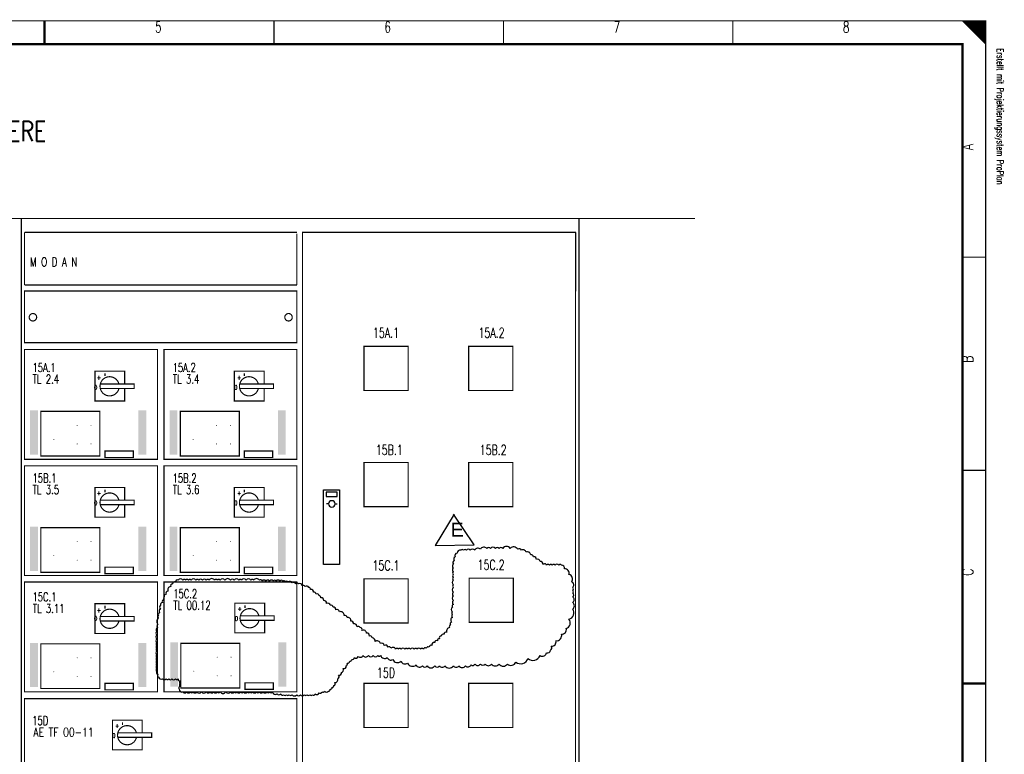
# Model space of a CAD drawing. Header units: centimetres. Extents: x 0 to 491, y -1040 to 69.
# Tile 170 of 181: x 220 to 241, y -27 to -11. Entities that reach past the tile are written whole.
import ezdxf
from ezdxf.enums import TextEntityAlignment as Align

# ---------------------------------------------------------------- set-up
doc = ezdxf.new("R2010")
doc.units = ezdxf.units.CM
doc.header["$MEASUREMENT"] = 0
doc.linetypes.add('GESTRICHELT', pattern=[3.75, 3, -0.75])
doc.layers.get('0').update_dxf_attribs({"color": 9, "linetype": 'CONTINUOUS'})
doc.styles.get("Standard").update_dxf_attribs({"font": 'romans.shx', "bigfont": 'TXT.shx'})

msp = doc.modelspace()

# ---------------------------------------------------------------- linework, layer by layer
at = {"color": 0}
for p, q in [((226.25, -22.39), (226.25, -21.59)), ((226.25, -21.59), (226.6, -21.59)), ((226.6, -21.59), (226.6, -23.19)), ((226.43, -21.64), (226.31, -21.64)), ((226.31, -21.64), (226.31, -21.73)), ((226.31, -21.73), (226.55, -21.73)), ((226.55, -21.64), (226.43, -21.64)), ((226.55, -21.73), (226.55, -21.64)), ((226.37, -21.89), (226.32, -21.89)), ((226.51, -21.89), (226.55, -21.89)), ((226.25, -23.19), (226.25, -22.39)), ((226.6, -23.19), (226.25, -23.19))]:
    msp.add_line(p, q, dxfattribs=at)
at = {"linetype": 'Continuous'}
for p, q in [((229.066, -22.109), (228.652, -22.783)), ((229.496, -22.768), (229.051, -22.109)), ((228.652, -22.783), (229.496, -22.768))]:
    msp.add_line(p, q, dxfattribs=at)
at = {"color": 0, "flags": 128}
for points, const_width in [([(200, -25.75), (200, -11.5), (240.5, -11.5), (240.5, -40), (200, -40), (200, -25.75)], 0.025), ([(240, -11.5), (240.5, -12), (240.475, -11.975), (240.475, -11.5), (240.45, -11.5), (240.45, -11.95), (240.425, -11.925), (240.425, -11.5), (240.4, -11.5), (240.4, -11.9), (240.375, -11.875), (240.375, -11.5), (240.35, -11.5), (240.35, -11.85), (240.325, -11.825)], 0.025), ([(240.15, -11.65), (240.15, -11.5), (240.125, -11.5), (240.125, -11.625), (240.1, -11.6), (240.1, -11.5), (240.075, -11.5), (240.075, -11.575), (240.05, -11.55), (240.05, -11.5), (240.025, -11.5), (240.025, -11.525)], 0.025), ([(240.325, -11.825), (240.325, -11.5), (240.3, -11.5), (240.3, -11.8), (240.275, -11.775), (240.275, -11.5), (240.25, -11.5), (240.25, -11.75), (240.225, -11.725), (240.225, -11.5), (240.2, -11.5), (240.2, -11.7), (240.175, -11.675), (240.175, -11.5), (240.15, -11.5)], 0.025), ([(219.75, -18.25), (219.75, -15.75), (225.75, -15.75)], 0.01), ([(221.974, -19.306), (221.974, -19.036), (221.334, -19.036), (221.334, -19.676), (221.974, -19.676), (221.974, -19.404)], 0.025), ([(224.974, -19.306), (224.974, -19.036), (224.334, -19.036), (224.334, -19.676), (224.974, -19.676), (224.974, -19.404)], 0.025), ([(221.45, -19.31), (222.178, -19.31), (222.178, -19.407), (221.455, -19.407)], 0.025), ([(224.45, -19.31), (225.178, -19.31), (225.178, -19.407), (224.455, -19.407)], 0.025), ([(220.95, -20.2), (220.95, -20.19), (220.95, -20.21), (220.95, -20.2), (220.94, -20.2), (220.96, -20.2)], 0.01), ([(221.25, -20.2), (221.25, -20.19), (221.25, -20.21), (221.25, -20.2), (221.24, -20.2), (221.26, -20.2)], 0.01), ([(223.95, -20.2), (223.95, -20.19), (223.95, -20.21), (223.95, -20.2), (223.94, -20.2), (223.96, -20.2)], 0.01), ([(224.25, -20.2), (224.25, -20.19), (224.25, -20.21), (224.25, -20.2), (224.24, -20.2), (224.26, -20.2)], 0.01), ([(220.45, -20.5), (220.45, -20.49), (220.45, -20.51), (220.45, -20.5), (220.44, -20.5), (220.46, -20.5)], 0.01), ([(223.45, -20.5), (223.45, -20.49), (223.45, -20.51), (223.45, -20.5), (223.44, -20.5), (223.46, -20.5)], 0.01), ([(220.95, -20.6), (220.95, -20.59), (220.95, -20.61), (220.95, -20.6), (220.94, -20.6), (220.96, -20.6)], 0.01), ([(221.25, -20.6), (221.25, -20.59), (221.25, -20.61), (221.25, -20.6), (221.24, -20.6), (221.26, -20.6)], 0.01), ([(223.95, -20.6), (223.95, -20.59), (223.95, -20.61), (223.95, -20.6), (223.94, -20.6), (223.96, -20.6)], 0.01), ([(224.25, -20.6), (224.25, -20.59), (224.25, -20.61), (224.25, -20.6), (224.24, -20.6), (224.26, -20.6)], 0.01), ([(221.974, -21.806), (221.974, -21.536), (221.334, -21.536), (221.334, -22.176), (221.974, -22.176), (221.974, -21.904)], 0.025), ([(224.974, -21.806), (224.974, -21.536), (224.334, -21.536), (224.334, -22.176), (224.974, -22.176), (224.974, -21.904)], 0.025), ([(221.45, -21.81), (222.178, -21.81), (222.178, -21.907), (221.455, -21.907)], 0.025), ([(224.45, -21.81), (225.178, -21.81), (225.178, -21.907), (224.455, -21.907)], 0.025), ([(220.95, -22.7), (220.95, -22.69), (220.95, -22.71), (220.95, -22.7), (220.94, -22.7), (220.96, -22.7)], 0.01), ([(221.25, -22.7), (221.25, -22.69), (221.25, -22.71), (221.25, -22.7), (221.24, -22.7), (221.26, -22.7)], 0.01), ([(223.95, -22.7), (223.95, -22.69), (223.95, -22.71), (223.95, -22.7), (223.94, -22.7), (223.96, -22.7)], 0.01), ([(224.25, -22.7), (224.25, -22.69), (224.25, -22.71), (224.25, -22.7), (224.24, -22.7), (224.26, -22.7)], 0.01), ([(220.45, -23), (220.45, -22.99), (220.45, -23.01), (220.45, -23), (220.44, -23), (220.46, -23)], 0.01), ([(220.95, -23.1), (220.95, -23.09), (220.95, -23.11), (220.95, -23.1), (220.94, -23.1), (220.96, -23.1)], 0.01), ([(221.25, -23.1), (221.25, -23.09), (221.25, -23.11), (221.25, -23.1), (221.24, -23.1), (221.26, -23.1)], 0.01), ([(223.45, -23), (223.45, -22.99), (223.45, -23.01), (223.45, -23), (223.44, -23), (223.46, -23)], 0.01), ([(223.95, -23.1), (223.95, -23.09), (223.95, -23.11), (223.95, -23.1), (223.94, -23.1), (223.96, -23.1)], 0.01), ([(224.25, -23.1), (224.25, -23.09), (224.25, -23.11), (224.25, -23.1), (224.24, -23.1), (224.26, -23.1)], 0.01), ([(221.974, -24.306), (221.974, -24.036), (221.334, -24.036), (221.334, -24.676), (221.974, -24.676), (221.974, -24.404)], 0.025), ([(224.986, -24.294), (224.986, -24.024), (224.346, -24.024), (224.346, -24.664), (224.986, -24.664), (224.986, -24.391)], 0.025), ([(221.45, -24.31), (222.178, -24.31), (222.178, -24.407), (221.455, -24.407)], 0.025), ([(224.463, -24.298), (225.19, -24.298), (225.19, -24.395), (224.468, -24.395)], 0.025), ([(220.95, -25.2), (220.95, -25.19), (220.95, -25.21), (220.95, -25.2), (220.94, -25.2), (220.96, -25.2)], 0.01), ([(221.25, -25.2), (221.25, -25.19), (221.25, -25.21), (221.25, -25.2), (221.24, -25.2), (221.26, -25.2)], 0.01), ([(223.963, -25.188), (223.963, -25.178), (223.963, -25.198), (223.963, -25.188), (223.953, -25.188), (223.973, -25.188)], 0.01), ([(224.263, -25.188), (224.263, -25.178), (224.263, -25.198), (224.263, -25.188), (224.253, -25.188), (224.273, -25.188)], 0.01), ([(220.45, -25.5), (220.45, -25.49), (220.45, -25.51), (220.45, -25.5), (220.44, -25.5), (220.46, -25.5)], 0.01), ([(220.95, -25.6), (220.95, -25.59), (220.95, -25.61), (220.95, -25.6), (220.94, -25.6), (220.96, -25.6)], 0.01), ([(221.25, -25.6), (221.25, -25.59), (221.25, -25.61), (221.25, -25.6), (221.24, -25.6), (221.26, -25.6)], 0.01), ([(223.463, -25.488), (223.463, -25.478), (223.463, -25.498), (223.463, -25.488), (223.453, -25.488), (223.473, -25.488)], 0.01), ([(223.963, -25.588), (223.963, -25.578), (223.963, -25.598), (223.963, -25.588), (223.953, -25.588), (223.973, -25.588)], 0.01), ([(224.263, -25.588), (224.263, -25.578), (224.263, -25.598), (224.263, -25.588), (224.253, -25.588), (224.273, -25.588)], 0.01), ([(222.351, -26.81), (222.351, -26.54), (221.711, -26.54), (221.711, -27.18), (222.351, -27.18), (222.351, -26.907)], 0.025), ([(221.827, -26.814), (222.555, -26.814), (222.555, -26.911), (221.833, -26.911)], 0.025)]:
    msp.add_lwpolyline(points, dxfattribs=dict(at, const_width=const_width))
for points, const_width in [([(200, -11.5), (240.5, -11.5), (240.5, -40), (200, -40)], 0.025), ([(200.5, -12), (240, -12), (240, -39.5), (200.5, -39.5)], 0.05), ([(200.5, -12), (240, -12), (240, -39.5), (200.5, -39.5)], 0.025), ([(225.8, -16.05), (231.675, -16.05), (231.675, -31.05), (225.8, -31.05)], 0.025), ([(219.82, -18.42), (225.68, -18.42), (225.68, -17.31), (219.82, -17.31)], 0.025), ([(219.82, -20.93), (222.68, -20.93), (222.68, -18.57), (219.82, -18.57)], 0.025), ([(222.82, -20.93), (225.68, -20.93), (225.68, -18.57), (222.82, -18.57)], 0.025), ([(227.125, -18.5), (228.075, -18.5), (228.075, -19.45), (227.125, -19.45)], 0.025), ([(229.375, -18.5), (230.325, -18.5), (230.325, -19.45), (229.375, -19.45)], 0.025), ([(220.17, -19.9), (221.44, -19.9), (221.44, -20.86), (220.17, -20.86)], 0.025), ([(223.17, -19.9), (224.44, -19.9), (224.44, -20.86), (223.17, -20.86)], 0.025), ([(221.55, -20.89), (222.16, -20.89), (222.16, -20.75), (221.55, -20.75)], 0.025), ([(224.55, -20.89), (225.16, -20.89), (225.16, -20.75), (224.55, -20.75)], 0.025), ([(219.82, -23.43), (222.68, -23.43), (222.68, -21.07), (219.82, -21.07)], 0.025), ([(222.82, -23.43), (225.68, -23.43), (225.68, -21.07), (222.82, -21.07)], 0.025), ([(227.125, -21), (228.075, -21), (228.075, -21.95), (227.125, -21.95)], 0.025), ([(229.375, -21), (230.325, -21), (230.325, -21.95), (229.375, -21.95)], 0.025), ([(220.17, -22.4), (221.44, -22.4), (221.44, -23.36), (220.17, -23.36)], 0.025), ([(223.17, -22.4), (224.44, -22.4), (224.44, -23.36), (223.17, -23.36)], 0.025), ([(221.55, -23.39), (222.16, -23.39), (222.16, -23.25), (221.55, -23.25)], 0.025), ([(224.55, -23.39), (225.16, -23.39), (225.16, -23.25), (224.55, -23.25)], 0.025), ([(227.125, -23.5), (228.075, -23.5), (228.075, -24.45), (227.125, -24.45)], 0.025), ([(229.387, -23.487), (230.337, -23.487), (230.337, -24.437), (229.387, -24.437)], 0.025), ([(219.82, -25.93), (222.68, -25.93), (222.68, -23.57), (219.82, -23.57)], 0.025), ([(222.82, -23.57), (225.68, -23.57), (225.68, -25.93), (222.82, -25.93)], 0.025), ([(220.17, -24.9), (221.44, -24.9), (221.44, -25.86), (220.17, -25.86)], 0.025), ([(223.183, -24.888), (224.453, -24.888), (224.453, -25.848), (223.183, -25.848)], 0.025), ([(221.55, -25.89), (222.16, -25.89), (222.16, -25.75), (221.55, -25.75)], 0.025), ([(224.563, -25.878), (225.173, -25.878), (225.173, -25.738), (224.563, -25.738)], 0.025), ([(227.125, -25.75), (228.075, -25.75), (228.075, -26.7), (227.125, -26.7)], 0.025), ([(219.82, -26.08), (225.68, -26.08), (225.68, -28.44), (219.82, -28.44)], 0.025)]:
    msp.add_lwpolyline(points, close=True, dxfattribs=dict(at, const_width=const_width))
at = {"color": 0}
for points, const_width in [([(220.25, -12), (220.25, -11.5)], 0.05), ([(220.25, -11.5), (220.25, -12)], 0.025), ([(225.188, -11.5), (225.188, -12)], 0.025), ([(230.125, -11.5), (230.125, -12)], 0.025), ([(235.062, -11.5), (235.062, -12)], 0.025), ([(217.75, -15.75), (219.75, -15.75)], 0.025), ([(219.75, -15.75), (219.75, -32.75)], 0.025), ([(219.75, -32.75), (219.75, -15.75)], 0.025), ([(219.75, -15.75), (223.75, -15.75)], 0.025), ([(223.75, -15.75), (225.75, -15.75)], 0.025), ([(225.75, -15.75), (227.75, -15.75)], 0.025), ([(225.75, -15.75), (228.25, -15.75)], 0.01), ([(227.75, -15.75), (229.75, -15.75)], 0.025), ([(229.75, -15.75), (231.75, -15.75)], 0.025), ([(231.75, -15.75), (231.75, -32.75)], 0.025), ([(219.82, -16.05), (219.82, -17.18)], 0.025), ([(219.82, -16.05), (223.68, -16.05)], 0.025), ([(223.68, -16.05), (225.68, -16.05)], 0.025), ([(225.68, -16.075), (225.68, -17.18)], 0.025), ([(231.68, -16.05), (231.68, -17.32)], 0.025), ([(240.5, -16.583), (240, -16.583)], 0.025), ([(219.82, -17.18), (223.68, -17.18)], 0.025), ([(223.68, -17.18), (225.68, -17.18)], 0.025), ([(221.55, -19.08), (221.55, -19.14)], 0.025), ([(224.55, -19.08), (224.55, -19.14)], 0.025), ([(240.5, -21.167), (240, -21.167)], 0.025), ([(221.55, -21.58), (221.55, -21.64)], 0.025), ([(224.55, -21.58), (224.55, -21.64)], 0.025), ([(221.55, -24.08), (221.55, -24.14)], 0.025), ([(224.563, -24.068), (224.563, -24.128)], 0.025), ([(240, -25.75), (240.5, -25.75)], 0.05), ([(240.5, -25.75), (240, -25.75)], 0.025), ([(221.928, -26.584), (221.928, -26.644)], 0.025)]:
    msp.add_lwpolyline(points, dxfattribs=dict(at, const_width=const_width))
at = {"color": 0, "linetype": 'GESTRICHELT', "const_width": 0.025}
msp.add_lwpolyline([(231.75, -15.75), (234.25, -15.75)], dxfattribs=at)
at = {"color": 0, "const_width": 0.025, "flags": 128}
for points in [[(220.08, -17.875, 1), (219.92, -17.875, 1)], [(225.58, -17.875, 1), (225.42, -17.875, 1)]]:
    msp.add_lwpolyline(points, format="xyb", close=True, dxfattribs=at)
for points in [[(221.85, -19.31, 1), (221.45, -19.41, 0.780776), (221.85, -19.41)], [(224.85, -19.31, 1), (224.45, -19.41, 0.780776), (224.85, -19.41)], [(221.85, -21.81, 1), (221.45, -21.91, 0.780776), (221.85, -21.91)], [(224.85, -21.81, 1), (224.45, -21.91, 0.780776), (224.85, -21.91)], [(221.85, -24.31, 1), (221.45, -24.41, 0.780776), (221.85, -24.41)], [(224.863, -24.298, 1), (224.463, -24.398, 0.780776), (224.863, -24.398)], [(222.227, -26.814, 1), (221.827, -26.914, 0.780776), (222.227, -26.914)]]:
    msp.add_lwpolyline(points, format="xyb", dxfattribs=at)
at = {"linetype": 'Continuous'}
msp.add_lwpolyline([(230.973, -23.187, 0.520567), (230.913, -23.127, 0.520567), (230.833, -23.087, 0.520567), (230.773, -23.027, 0.520567), (230.712, -22.987, 0.520567), (230.612, -22.927, 0.520567), (230.512, -22.886, 0.520567), (230.431, -22.866, 0.520567), (230.271, -22.846, 0.520567), (230.11, -22.846, 0.520567), (230.03, -22.846, 0.520567), (229.95, -22.846, 0.520567), (229.849, -22.846, 0.520567), (229.769, -22.846, 0.520567), (229.629, -22.866, 0.520567), (229.508, -22.886, 0.520567), (229.408, -22.886, 0.520567), (229.328, -22.886, 0.520567), (229.267, -22.886, 0.520567), (229.207, -22.886, 0.520567), (229.127, -22.947, 0.520567), (229.087, -23.027, 0.520567), (229.067, -23.107, 0.520567), (229.047, -23.187, 0.520567), (229.047, -23.267, 0.520567), (229.047, -23.348, 0.520567), (229.047, -23.408, 0.520567), (229.047, -23.468, 0.520567), (229.047, -23.528, 0.520567), (229.047, -23.628, 0.520567), (229.047, -23.689, 0.520567), (229.047, -23.789, 0.520567), (229.047, -23.869, 0.520567), (229.047, -23.969, 0.520567), (229.047, -24.05, 0.520567), (229.027, -24.11, 0.520567), (229.027, -24.21, 0.520567), (229.027, -24.27, 0.520567), (229.027, -24.33, 0.520567), (229.006, -24.431, 0.520567), (228.986, -24.491, 0.520567), (228.966, -24.551, 0.520567), (228.906, -24.651, 0.520567), (228.846, -24.691, 0.520567), (228.786, -24.731, 0.520567), (228.746, -24.792, 0.520567), (228.705, -24.832, 0.520567), (228.645, -24.872, 0.520567), (228.585, -24.932, 0.520567), (228.525, -24.972, 0.520567), (228.465, -24.992, 0.520567), (228.404, -25.012, 0.520567), (228.344, -25.012, 0.520567), (228.264, -25.012, 0.520567), (228.204, -25.012, 0.520567), (228.123, -25.012, 0.520567), (228.063, -25.012, 0.520567), (228.003, -25.012, 0.520567), (227.923, -25.012, 0.520567), (227.862, -25.012, 0.520567), (227.802, -25.012, 0.520567), (227.702, -24.992, 0.520567), (227.642, -24.972, 0.520567), (227.561, -24.932, 0.520567), (227.481, -24.892, 0.520567), (227.361, -24.852, 0.520567), (227.301, -24.771, 0.520567), (227.24, -24.731, 0.520567), (227.18, -24.671, 0.520567), (227.08, -24.611, 0.520567), (227.04, -24.551, 0.520567), (226.979, -24.531, 0.520567), (226.899, -24.471, 0.520567), (226.839, -24.411, 0.520567), (226.759, -24.33, 0.520567), (226.698, -24.29, 0.520567), (226.598, -24.21, 0.520567), (226.518, -24.17, 0.520567), (226.458, -24.11, 0.520567), (226.397, -24.07, 0.520567), (226.317, -24.03, 0.520567), (226.257, -23.969, 0.520567), (226.197, -23.909, 0.520567), (226.157, -23.869, 0.520567), (226.096, -23.829, 0.520567), (226.036, -23.789, 0.520567), (225.976, -23.729, 0.520567), (225.936, -23.689, 0.520567), (225.856, -23.669, 0.520567), (225.795, -23.648, 0.520567), (225.715, -23.608, 0.520567), (225.655, -23.608, 0.520567), (225.575, -23.588, 0.520567), (225.494, -23.568, 0.520567), (225.434, -23.568, 0.520567), (225.374, -23.548, 0.520567), (225.314, -23.548, 0.520567), (225.233, -23.548, 0.520567), (225.173, -23.548, 0.520567), (225.093, -23.548, 0.520567), (225.013, -23.548, 0.520567), (224.932, -23.548, 0.520567), (224.872, -23.528, 0.520567), (224.752, -23.528, 0.520567), (224.692, -23.528, 0.520567), (224.591, -23.528, 0.520567), (224.491, -23.528, 0.520567), (224.431, -23.528, 0.520567), (224.33, -23.528, 0.520567), (224.25, -23.528, 0.520567), (224.13, -23.528, 0.520567), (224.029, -23.528, 0.520567), (223.969, -23.528, 0.520567), (223.909, -23.528, 0.520567), (223.788, -23.528, 0.520567), (223.728, -23.528, 0.520567), (223.648, -23.528, 0.520567), (223.568, -23.528, 0.520567), (223.507, -23.528, 0.520567), (223.407, -23.528, 0.520567), (223.347, -23.528, 0.520567), (223.287, -23.528, 0.520567), (223.227, -23.528, 0.520567), (223.126, -23.528, 0.520567), (223.066, -23.568, 0.520567), (223.006, -23.608, 0.520567), (222.966, -23.669, 0.520567), (222.905, -23.769, 0.520567), (222.865, -23.829, 0.520567), (222.825, -23.889, 0.520567), (222.825, -23.949, 0.520567), (222.785, -24.009, 0.520567), (222.745, -24.07, 0.520567), (222.745, -24.15, 0.520567), (222.725, -24.23, 0.520567), (222.705, -24.29, 0.520567), (222.705, -24.35, 0.520567), (222.685, -24.471, 0.520567), (222.685, -24.551, 0.520567), (222.665, -24.631, 0.520567), (222.665, -24.711, 0.520567), (222.665, -24.792, 0.520567), (222.665, -24.872, 0.520567), (222.665, -24.932, 0.520567), (222.665, -24.992, 0.520567), (222.665, -25.052, 0.520567), (222.665, -25.132, 0.520567), (222.665, -25.193, 0.520567), (222.665, -25.253, 0.520567), (222.665, -25.313, 0.520567), (222.665, -25.373, 0.520567), (222.665, -25.433, 0.520567), (222.665, -25.493, 0.520567), (222.685, -25.554, 0.520567), (222.705, -25.614, 0.520567), (222.785, -25.654, 0.520567), (222.865, -25.654, 0.520567), (222.925, -25.654, 0.520567), (222.986, -25.654, 0.520567), (223.066, -25.654, 0.520567), (223.126, -25.654, 0.520567), (223.166, -25.694, 0.520567), (223.166, -25.754, 0.520567), (223.166, -25.814, 0.520567), (223.146, -25.874, 0.520567), (223.227, -25.935, 0.520567), (223.307, -25.935, 0.520567), (223.387, -25.935, 0.520567), (223.447, -25.935, 0.520567), (223.528, -25.935, 0.520567), (223.628, -25.935, 0.520567), (223.728, -25.935, 0.520567), (223.809, -25.935, 0.520567), (223.889, -25.935, 0.520567), (223.969, -25.935, 0.520567), (224.029, -25.935, 0.520567), (224.15, -25.935, 0.520567), (224.25, -25.935, 0.520567), (224.33, -25.935, 0.520567), (224.391, -25.935, 0.520567), (224.471, -25.935, 0.520567), (224.531, -25.935, 0.520567), (224.611, -25.935, 0.520567), (224.671, -25.935, 0.520567), (224.732, -25.935, 0.520567), (224.812, -25.935, 0.520567), (224.872, -25.935, 0.520567), (224.952, -25.935, 0.520567), (225.033, -25.935, 0.520567), (225.093, -25.935, 0.520567), (225.153, -25.935, 0.520567), (225.253, -25.975, 0.520567), (225.334, -25.975, 0.520567), (225.394, -25.995, 0.520567), (225.454, -25.995, 0.520567), (225.514, -25.995, 0.520567), (225.575, -25.995, 0.520567), (225.675, -25.995, 0.520567), (225.755, -25.995, 0.520567), (225.836, -25.995, 0.520567), (225.896, -25.995, 0.520567), (225.956, -25.995, 0.520567), (226.016, -25.995, 0.520567), (226.076, -25.975, 0.520567), (226.157, -25.955, 0.520567), (226.217, -25.935, 0.520567), (226.277, -25.915, 0.520567), (226.357, -25.915, 0.520567), (226.397, -25.874, 0.520567), (226.438, -25.834, 0.520567), (226.478, -25.794, 0.520567), (226.498, -25.734, 0.520567), (226.558, -25.654, 0.520567), (226.578, -25.574, 0.520567), (226.638, -25.513, 0.520567), (226.678, -25.433, 0.520567), (226.739, -25.373, 0.520567), (226.759, -25.313, 0.520567), (226.819, -25.273, 0.520567), (226.859, -25.233, 0.520567), (226.919, -25.193, 0.520567), (227, -25.173, 0.520567), (227.1, -25.152, 0.520567), (227.22, -25.152, 0.520567), (227.321, -25.152, 0.520567), (227.421, -25.152, 0.520567), (227.481, -25.152, 0.520567), (227.622, -25.193, 0.520567), (227.742, -25.233, 0.520567), (227.923, -25.273, 0.520567), (228.063, -25.313, 0.520567), (228.244, -25.353, 0.520567), (228.384, -25.373, 0.520567), (228.485, -25.373, 0.520567), (228.645, -25.373, 0.520567), (228.746, -25.373, 0.520567), (228.866, -25.373, 0.520567), (229.047, -25.373, 0.520567), (229.167, -25.373, 0.520567), (229.307, -25.373, 0.520567), (229.428, -25.353, 0.520567), (229.508, -25.333, 0.520567), (229.629, -25.333, 0.520567), (229.729, -25.333, 0.520567), (229.869, -25.333, 0.520567), (230.03, -25.333, 0.520567), (230.211, -25.333, 0.520567), (230.391, -25.293, 0.520567), (230.652, -25.213, 0.520567), (230.913, -25.152, 0.520567), (231.054, -25.092, 0.520567), (231.134, -25.032, 0.520567), (231.154, -24.952, 0.520567), (231.254, -24.832, 0.520567), (231.375, -24.691, 0.520567), (231.475, -24.571, 0.520567), (231.535, -24.37, 0.520567), (231.615, -24.15, 0.520567), (231.615, -24.009, 0.520567), (231.615, -23.889, 0.520567), (231.615, -23.809, 0.520567), (231.615, -23.749, 0.520567), (231.615, -23.689, 0.520567), (231.595, -23.568, 0.520567), (231.535, -23.408, 0.520567), (231.435, -23.288, 0.520567), (231.375, -23.207, 0.520567), (231.314, -23.207, 0.520567), (231.234, -23.207, 0.520567), (231.174, -23.207, 0.520567), (231.114, -23.207, 0.520567), (231.054, -23.207, 0.520567), (230.993, -23.187, 0.520567)], format="xyb", close=True, dxfattribs=at)
at = {"color": 0, "linetype": 'GESTRICHELT', "const_width": 0.025, "flags": 128}
msp.add_lwpolyline([(229.375, -25.75), (230.325, -25.75), (230.325, -26.7), (229.375, -26.7)], close=True, dxfattribs=at)
at = {"color": 0}
for start, end in [(0, 180), (180, 0)]:
    msp.add_arc((226.43, -21.89), 0.07, start, end, dxfattribs=at)
for points in [[(219.94, -19.88), (220.11, -19.88), (219.94, -20.83), (220.11, -20.83)], [(222.27, -19.88), (222.44, -19.88), (222.27, -20.83), (222.44, -20.83)], [(222.94, -19.88), (223.11, -19.88), (222.94, -20.83), (223.11, -20.83)], [(225.27, -19.88), (225.44, -19.88), (225.27, -20.83), (225.44, -20.83)], [(219.94, -22.38), (220.11, -22.38), (219.94, -23.33), (220.11, -23.33)], [(222.27, -22.38), (222.44, -22.38), (222.27, -23.33), (222.44, -23.33)], [(222.94, -22.38), (223.11, -22.38), (222.94, -23.33), (223.11, -23.33)], [(225.27, -22.38), (225.44, -22.38), (225.27, -23.33), (225.44, -23.33)], [(219.94, -24.88), (220.11, -24.88), (219.94, -25.83), (220.11, -25.83)], [(222.27, -24.88), (222.44, -24.88), (222.27, -25.83), (222.44, -25.83)], [(222.953, -24.868), (223.123, -24.868), (222.953, -25.818), (223.123, -25.818)], [(225.283, -24.868), (225.453, -24.868), (225.283, -25.818), (225.453, -25.818)]]:
    msp.add_solid(points, dxfattribs=at)

# ---------------------------------------------------------------- texts
for s, height, width, p in [('5', 0.238, 0.672, (222.699, -11.514)), ('6', 0.238, 0.672, (227.632, -11.514)), ('7', 0.238, 0.672, (232.566, -11.514)), ('8', 0.238, 0.672, (237.499, -11.514)), ('15A.1', 0.2143, 0.6944, (227.597, -18.101)), ('15A.2', 0.2143, 0.6944, (229.868, -18.101)), ('+', 0.0953, 0.696, (221.421, -19.124)), ('+', 0.0953, 0.696, (224.438, -19.124)), ('0', 0.0953, 0.672, (221.35, -19.337)), ('0', 0.0953, 0.672, (224.367, -19.337)), ('15B.1', 0.2143, 0.6944, (227.668, -20.621)), ('15B.2', 0.2143, 0.6944, (229.904, -20.621)), ('0', 0.0953, 0.672, (221.35, -21.821)), ('+', 0.0953, 0.696, (221.421, -21.608)), ('0', 0.0953, 0.672, (224.367, -21.821)), ('+', 0.0953, 0.696, (224.438, -21.608)), ('15C.2', 0.2143, 0.6944, (229.859, -23.093)), ('15C.1', 0.2143, 0.6944, (227.597, -23.106)), ('+', 0.0953, 0.696, (221.421, -24.128)), ('+', 0.0953, 0.696, (224.451, -24.096)), ('0', 0.0953, 0.672, (221.35, -24.305)), ('0', 0.0953, 0.672, (224.38, -24.309)), ('15D', 0.2143, 0.701333, (227.597, -25.413)), ('+', 0.0953, 0.696, (221.812, -26.612)), ('0', 0.0953, 0.672, (221.741, -26.825))]:
    msp.add_text(s, height=height, dxfattribs=dict(at, width=width)).set_placement(p, align=Align.TOP_CENTER)
at = {"color": 0, "width": 0.622634}
msp.add_text('Erstellt mit Projektierungssystem ProPlan', height=0.14288, rotation=270, dxfattribs=at).set_placement((240.702, -12.094), align=Align.BOTTOM_LEFT)
at = {"color": 0}
for s, height, width, p in [('TGBT LUMIERE', 0.42862, 0.754667, (217.237, -13.658)), ('M O D A N', 0.1905, 0.731556, (219.936, -16.59)), ('15A.1', 0.1905, 0.6944, (219.99, -18.861)), ('15A.2', 0.1905, 0.6944, (223.006, -18.861)), ('TL 2.4', 0.1905, 0.709333, (219.992, -19.109)), ('TL 3.4', 0.1905, 0.709333, (223.009, -19.109)), ('15B.1', 0.1905, 0.6944, (219.99, -21.239)), ('15B.2', 0.1905, 0.6944, (223.006, -21.239)), ('TL 3.5', 0.1905, 0.709333, (219.992, -21.487)), ('TL 3.6', 0.1905, 0.709333, (223.009, -21.487)), ('15C.2', 0.1905, 0.6944, (223.019, -23.726)), ('15C.1', 0.1905, 0.6944, (219.99, -23.794)), ('TL 3.11', 0.1905, 0.704, (219.997, -24.043)), ('TL 00.12', 0.1905, 0.709333, (223.021, -23.975)), ('15D', 0.1905, 0.701333, (219.982, -26.456)), ('AE TF 00-11', 0.1905, 0.76, (220.01, -26.705))]:
    msp.add_text(s, height=height, dxfattribs=dict(at, width=width)).set_placement(p, align=Align.TOP_LEFT)
at = {"color": 0, "width": 0.76}
for s, p in [('A', (239.991, -14.283)), ('B', (239.991, -18.861)), ('C', (239.992, -23.439))]:
    msp.add_text(s, height=0.238, rotation=90, dxfattribs=at).set_placement(p, align=Align.TOP_LEFT)
at = {"linetype": 'Continuous', "insert": (228.99, -22.293), "char_height": 0.3, "width": 0.24542, "attachment_point": 1}
msp.add_mtext('{\\fArial|b0|i0|c0|p34;E}', dxfattribs=at)

doc.saveas('drawing.dxf')
